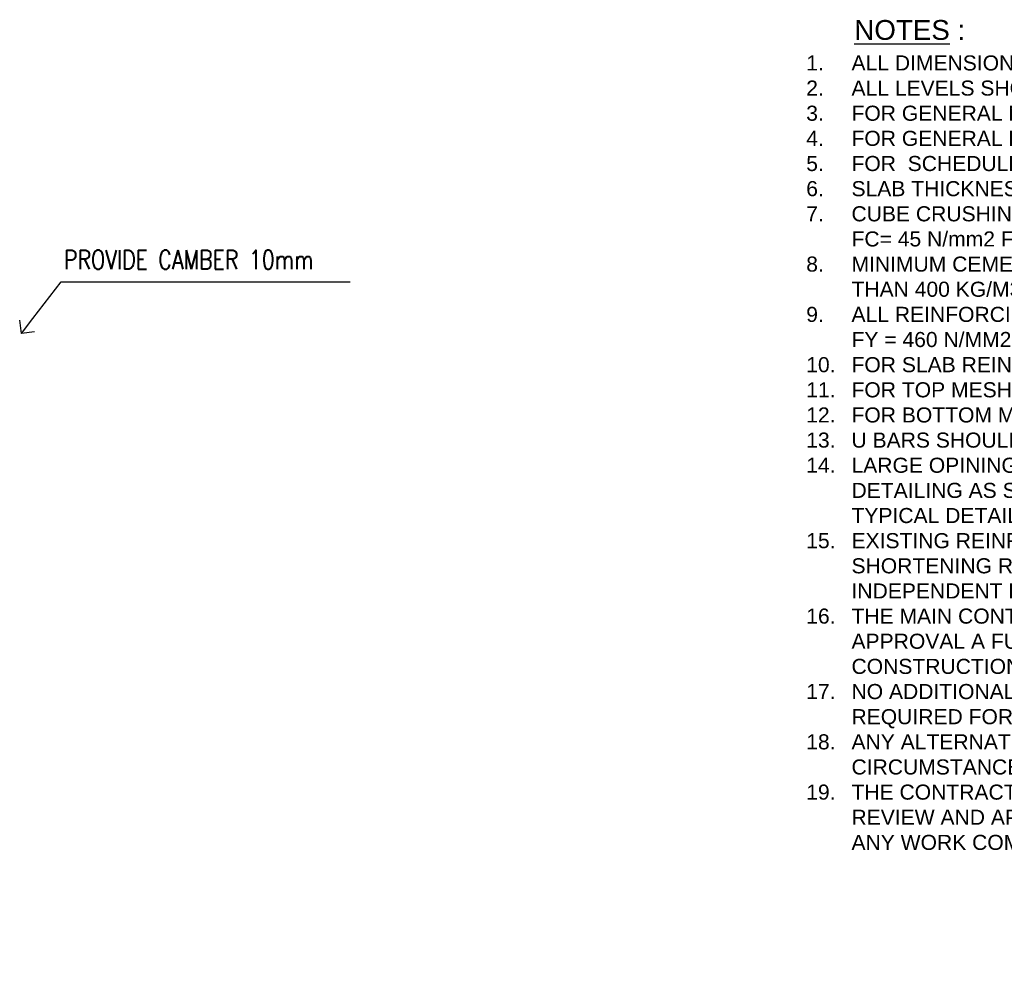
# Model space of a CAD drawing. Header units: inches. Extents: x -1387 to 177467, y -53208 to 11681.
# Tile 9 of 14: x 44513 to 57563, y -35877 to -23192. Entities that reach past the tile are written whole.
import ezdxf
from ezdxf import colors
from ezdxf.entities.mleader import LeaderData, LeaderLine
from ezdxf.math import Vec2, Vec3

# ---------------------------------------------------------------- set-up
doc = ezdxf.new("R2010")
doc.units = ezdxf.units.IN
doc.header["$MEASUREMENT"] = 0
for name, color, linetype in [('1st Basement Framing Plan$0$S-DT-LEADER', 43, 'Continuous'), ('First Floor Framing Plan$0$S-BEAM-TEXT', 223, 'Continuous'), ('XS-SLAB REINFORCEMENT NOTES$0$S-TEXT-NOTE', 121, 'Continuous')]:
    doc.layers.add(name, color=color, linetype=linetype)
doc.styles.add('First Floor Framing Plan$0$APG ROMANS 0.80', font='romans.shx', dxfattribs={"width": 0.8})
doc.styles.get("Standard").update_dxf_attribs({"font": 'arial.ttf'})
doc.styles.add('XS-SLAB REINFORCEMENT NOTES$0$Arial', font='arial.ttf')

# ---------------------------------------------------------------- blocks, each defined once
blk = doc.blocks.new('1st Basement Framing Plan$0$_Open90')
at = {"color": 0, "linetype": 'ByBlock', "lineweight": -2}
for p, q in [((0, 0), (-1, 0)), ((-0.5, 0.5), (0, 0)), ((0, 0), (-0.5, -0.5))]:
    blk.add_line(p, q, dxfattribs=at)
blk = doc.blocks.new('XS-SLAB REINFORCEMENT NOTES')
at = {"layer": 'XS-SLAB REINFORCEMENT NOTES$0$S-TEXT-NOTE', "style": 'XS-SLAB REINFORCEMENT NOTES$0$Arial'}
blk.add_text('%%UNOTES%%U :', height=263.16, dxfattribs=at).set_placement((1353, 10632))
at = {"layer": 'XS-SLAB REINFORCEMENT NOTES$0$S-TEXT-NOTE', "insert": (716, 10426), "char_height": 200, "attachment_point": 1, "style": 'XS-SLAB REINFORCEMENT NOTES$0$Arial'}
blk.add_mtext_dynamic_manual_height_columns('\\pi-600,l600,t600;1.^IALL DIMENSIONS SHOWN ARE IN MILLIMETER, U.O.N.\\P2.^IALL LEVELS SHOWN ARE IN METER (COORDINATE  WITH ARCHITECTURAL U.O.N.\\P3.^IFOR GENERAL NOTES REFER TO DWG. No. "S-010 AND "S-011".\\P4.^IFOR GENERAL DETAILS REFER TO DWG. No. "S-012" TO DWG.NO. "S-019"\\P5.^IFOR  SCHEDULE OF BEAMS  REFER TO DWG.  No. "S-326".\\P6.^ISLAB THICKNESS AS SHOWN ON PLANS.\\P7.^ICUBE CRUSHING STRENGTH OF CONCRETE AT 28 DAY SHALL NOT BE LESS THAN FC= 45 N/mm2 FOR REINFORCED CONCRETE OF SUSPENDED SLABS.\\P8.^IMINIMUM CEMENT CONTENT FOR REINFORCED CONCRETE SHALL NOT BE LESS THAN 400 KG/M3\\P9.^IALL REINFORCING STEEL SHALL BE HIGH YIELD DEFORMED BARS OF MINIMUM FY = 460 N/MM2\\P10.^IFOR SLAB REINFORCEMENT REFER TO DWG.  No. "S-319 TO S-325".\\P11.^IFOR TOP MESH NO OVER LAPS@ SUPPORTS.\\P12.^IFOR BOTTOM MESH  NO OVER LAPS@MIDSPANS OR BAYS.\\P13.^IU BARS SHOULD BE USED AT ALL EDGES OF SLABS.   \\P14.^ILARGE OPINING SHOULD HAVE SPECIAL CONSIDERATION,IS DESIGN AND DETAILING AS SHOWN ON THE DRAWINGS FOR SMALL OPENINGS AS PER TYPICAL DETAILS.\\P15.^IEXISTING REINFORCEMENT IN TENDER DRAWINGS FOR SLABS LAYOUT IS FOR SHORTENING REQUIREMENT. P.T SPECIALIST  SHALL NOT CONSIDER IT IN HIS INDEPENDENT DESIGN FOR VERTICAL AND LATERAL COMMON LOADS. \\P16.^ITHE MAIN CONTRACTOR HAS TO PREPARE AND SUBMIT FOR ENGINEERING APPROVAL A FULL SHORTENING REPORT CONSIDERING HIS METHOD OF CONSTRUCTION.\\P17.^INO ADDITIONAL COST WILL BE ALLOWED FOR ANY ADDITIONAL DESIGN REQUIRED FOR POST TENSION SLAB.\\P18.^IANY ALTERNATIVE DESIGN OR MATERIAL CHANGE DUE TO ANY MARKET OR SITE CIRCUMSTANCES SHALL NOT BE CLAIMED.\\P19.^ITHE CONTRACTOR IS TO SUBMIT ALL RELATED DOCUMENTS FOR ENGINEERS REVIEW AND APPROVAL ADDING TO ADM APPROVAL(IF APPLICABLE),PRIOR TO ANY WORK COMMENCEMENT ON SITE.', width=11870.56, gutter_width=1, heights=[14798], dxfattribs=at)

msp = doc.modelspace()

# ---------------------------------------------------------------- block references
msp.add_blockref('XS-SLAB REINFORCEMENT NOTES', (54221.6, -34091.5))

# ---------------------------------------------------------------- texts
at = {"layer": 'First Floor Framing Plan$0$S-BEAM-TEXT', "style": 'First Floor Framing Plan$0$APG ROMANS 0.80', "width": 0.8}
msp.add_text('PROVIDE CAMBER 10mm', height=250, dxfattribs=at).set_placement((45098.1, -26498.6))

# ---------------------------------------------------------------- leaders
at = {"layer": '1st Basement Framing Plan$0$S-DT-LEADER'}
ml = msp.add_multileader_mtext('Standard', dxfattribs=at)
ml.set_content('')
ml.set_leader_properties(color=256)
ml.set_arrow_properties(name='1st Basement Framing Plan$0$_Open90')
ml.build(insert=Vec2(0, 0))
ml.multileader.update_dxf_attribs({"has_dogleg": 0, "dogleg_length": 0.36, "arrow_head_size": 250, "scale": 500})
ctx = ml.context
ctx.base_point, ctx.scale, ctx.char_height, ctx.arrow_head_size, ctx.landing_gap_size, ctx.plane_origin = Vec3(48892.4, -26667.2), 500, 90, 250, 45, Vec3(44966.4, -26824.4)
notes = []
notes.append((ctx, [(0, (1, 1, 0), (48712.4, -26667.2), (1, 0), 180, [(0, [(44535.5, -27353.4), (45063, -26667.2)], 0, [])])]))
ctx.mtext, ml.multileader.dxf.content_type = None, 0
for ctx, leaders in notes:
    for number, flags, end, landing, length, lines in leaders:
        leader = LeaderData()
        leader.index, (leader.has_last_leader_line, leader.has_dogleg_vector, leader.attachment_direction) = number, flags
        leader.last_leader_point, leader.dogleg_vector, leader.dogleg_length = Vec3(end), Vec3(landing), length
        for number, points, colour, breaks in lines:
            line = LeaderLine()
            line.index, line.vertices, line.color, line.breaks = number, Vec3.list(points), colors.encode_raw_color(colour), breaks
            leader.lines.append(line)
        ctx.leaders.append(leader)

doc.saveas('drawing.dxf')
